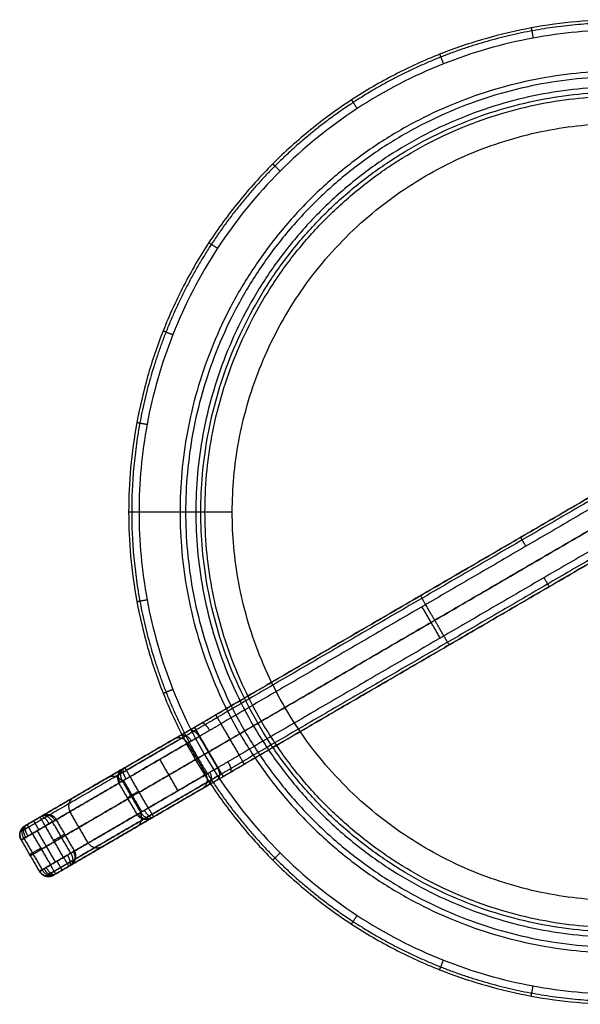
# Model space of a CAD drawing. Header units: millimetres. Extents: x -401 to 63, y -456 to -3.
# Tile 1 of 3: x -401 to -185, y -456 to -76. Entities that reach past the tile are written whole.
import ezdxf

# ---------------------------------------------------------------- set-up
doc = ezdxf.new("R2010")
doc.units = ezdxf.units.MM
doc.header["$MEASUREMENT"] = 0
doc.layers.add('Default', color=7, linetype='Continuous', true_color=0x000000)

msp = doc.modelspace()

# ---------------------------------------------------------------- linework, layer by layer
at = {"layer": 'Default'}
for p, q in [((-354.9, -266.46, 567.02), (-331.03, -266.46, 567.02)), ((-354.9, -266.46, 537.02), (-331.03, -266.46, 537.02)), ((-336.9, -266.46, 568.98), (-329.43, -266.46, 568.98)), ((-336.9, -266.46, 567.02), (-329.43, -266.46, 567.02))]:
    msp.add_line(p, q, dxfattribs=at)
for points, weights, degree, knots in [([(21.1, -266.46, 563.02), (21.1, -456.46, 563.02), (-168.9, -456.46, 563.02), (-358.9, -456.46, 563.02), (-358.9, -266.46, 563.02), (-358.9, -76.46, 563.02), (-168.9, -76.46, 563.02), (21.1, -76.46, 563.02), (21.1, -266.46, 563.02)], [1, 0.707106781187, 1, 0.707106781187, 1, 0.707106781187, 1, 0.707106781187, 1], 2, [0, 0, 0, 292.167655, 292.167655, 584.335311, 584.335311, 876.502966, 876.502966, 1168.670622, 1168.670622, 1168.670622]), ([(21.1, -266.46, 541.02), (21.1, -456.46, 541.02), (-168.9, -456.46, 541.02), (-358.9, -456.46, 541.02), (-358.9, -266.46, 541.02), (-358.9, -76.46, 541.02), (-168.9, -76.46, 541.02), (21.1, -76.46, 541.02), (21.1, -266.46, 541.02)], [1, 0.707106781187, 1, 0.707106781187, 1, 0.707106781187, 1, 0.707106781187, 1], 2, [0, 0, 0, 292.167655, 292.167655, 584.335311, 584.335311, 876.502966, 876.502966, 1168.670622, 1168.670622, 1168.670622]), ([(21.1, -266.46, 552.02), (21.1, -456.46, 552.02), (-168.9, -456.46, 552.02), (-358.9, -456.46, 552.02), (-358.9, -266.46, 552.02), (-358.9, -76.46, 552.02), (-168.9, -76.46, 552.02), (21.1, -76.46, 552.02), (21.1, -266.46, 552.02)], [1, 0.707106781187, 1, 0.707106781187, 1, 0.707106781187, 1, 0.707106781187, 1], 2, [0, 0, 0, 298.451302, 298.451302, 596.902604, 596.902604, 895.353906, 895.353906, 1193.805208, 1193.805208, 1193.805208]), ([(19.93, -266.46, 565.85), (19.93, -277.98, 565.85), (17.76, -301.71, 565.85), (7.64, -336.9, 565.85), (-9.89, -370.74, 565.85), (-34.42, -400.94, 565.85), (-64.62, -425.46, 565.85), (-98.46, -443, 565.85), (-133.65, -453.11, 565.85), (-168.9, -456.35, 565.85), (-204.14, -453.11, 565.85), (-239.33, -443, 565.85), (-273.17, -425.46, 565.85), (-303.37, -400.94, 565.85), (-327.9, -370.74, 565.85), (-345.43, -336.9, 565.85), (-355.55, -301.71, 565.85), (-358.78, -266.46, 565.85), (-355.55, -231.22, 565.85), (-345.43, -196.03, 565.85), (-327.9, -162.19, 565.85), (-303.37, -131.99, 565.85), (-273.17, -107.46, 565.85), (-239.33, -89.93, 565.85), (-204.14, -79.81, 565.85), (-168.9, -76.58, 565.85), (-133.65, -79.81, 565.85), (-98.46, -89.93, 565.85), (-64.62, -107.46, 565.85), (-34.42, -131.99, 565.85), (-9.89, -162.19, 565.85), (7.64, -196.03, 565.85), (17.76, -231.22, 565.85), (19.93, -254.94, 565.85), (19.93, -266.46, 565.85)], [0.853553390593, 0.853553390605, 0.85355339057, 0.853553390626, 0.853553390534, 0.853553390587, 0.853553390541, 0.853553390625, 0.853553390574, 0.853553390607, 0.853553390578, 0.853553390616, 0.853553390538, 0.853553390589, 0.853553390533, 0.853553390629, 0.853553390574, 0.853553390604, 0.853553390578, 0.85355339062, 0.85355339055, 0.853553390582, 0.853553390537, 0.853553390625, 0.853553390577, 0.853553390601, 0.853553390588, 0.853553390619, 0.853553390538, 0.8535533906, 0.853553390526, 0.853553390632, 0.853553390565, 0.853553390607, 0.853553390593], 3, [0, 0, 0, 0, 34.034692, 70.114276, 107.698848, 146.083828, 184.468808, 222.053379, 258.132963, 292.167655, 326.202348, 362.281932, 399.866503, 438.251483, 476.636463, 514.221035, 550.300619, 584.335311, 618.370003, 654.449587, 692.034158, 730.419139, 768.804119, 806.38869, 842.468274, 876.502966, 910.537658, 946.617243, 984.201814, 1022.586794, 1060.971774, 1098.556345, 1134.63593, 1168.670622, 1168.670622, 1168.670622, 1168.670622]), ([(19.93, -266.46, 538.19), (19.93, -277.98, 538.19), (17.76, -301.71, 538.19), (7.64, -336.9, 538.19), (-9.89, -370.74, 538.19), (-34.42, -400.94, 538.19), (-64.62, -425.46, 538.19), (-98.46, -443, 538.19), (-133.65, -453.11, 538.19), (-168.9, -456.35, 538.19), (-204.14, -453.11, 538.19), (-239.33, -443, 538.19), (-273.17, -425.46, 538.19), (-303.37, -400.94, 538.19), (-327.9, -370.74, 538.19), (-345.43, -336.9, 538.19), (-355.55, -301.71, 538.19), (-358.78, -266.46, 538.19), (-355.55, -231.22, 538.19), (-345.43, -196.03, 538.19), (-327.9, -162.19, 538.19), (-303.37, -131.99, 538.19), (-273.17, -107.46, 538.19), (-239.33, -89.93, 538.19), (-204.14, -79.81, 538.19), (-168.9, -76.58, 538.19), (-133.65, -79.81, 538.19), (-98.46, -89.93, 538.19), (-64.62, -107.46, 538.19), (-34.42, -131.99, 538.19), (-9.89, -162.19, 538.19), (7.64, -196.03, 538.19), (17.76, -231.22, 538.19), (19.93, -254.94, 538.19), (19.93, -266.46, 538.19)], [0.853553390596, 0.853553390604, 0.85355339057, 0.853553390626, 0.853553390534, 0.853553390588, 0.853553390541, 0.853553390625, 0.853553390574, 0.853553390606, 0.853553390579, 0.853553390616, 0.853553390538, 0.853553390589, 0.853553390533, 0.853553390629, 0.853553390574, 0.853553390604, 0.853553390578, 0.853553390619, 0.85355339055, 0.853553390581, 0.853553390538, 0.853553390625, 0.853553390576, 0.853553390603, 0.853553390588, 0.853553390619, 0.853553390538, 0.8535533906, 0.853553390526, 0.853553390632, 0.853553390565, 0.853553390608, 0.853553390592], 3, [0, 0, 0, 0, 34.034692, 70.114276, 107.698848, 146.083828, 184.468808, 222.053379, 258.132963, 292.167655, 326.202348, 362.281932, 399.866503, 438.251483, 476.636463, 514.221035, 550.300619, 584.335311, 618.370003, 654.449587, 692.034158, 730.419139, 768.804119, 806.38869, 842.468274, 876.502966, 910.537658, 946.617243, 984.201814, 1022.586794, 1060.971774, 1098.556345, 1134.63593, 1168.670622, 1168.670622, 1168.670622, 1168.670622]), ([(1.26, -266.46, 537), (1.26, -436.62, 537), (-168.9, -436.62, 537), (-339.05, -436.62, 537), (-339.05, -266.46, 537), (-339.05, -96.3, 537), (-168.9, -96.3, 537), (1.26, -96.3, 537), (1.26, -266.46, 537)], [1, 0.707106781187, 1, 0.707106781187, 1, 0.707106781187, 1, 0.707106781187, 1], 2, [0, 0, 0, 457.672527, 457.672527, 915.345054, 915.345054, 1373.01758, 1373.01758, 1830.690107, 1830.690107, 1830.690107]), ([(1.26, -266.46, 522), (1.26, -436.62, 522), (-168.9, -436.62, 522), (-339.05, -436.62, 522), (-339.05, -266.46, 522), (-339.05, -96.3, 522), (-168.9, -96.3, 522), (1.26, -96.3, 522), (1.26, -266.46, 522)], [1, 0.707106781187, 1, 0.707106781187, 1, 0.707106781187, 1, 0.707106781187, 1], 2, [0, 0, 0, 457.672527, 457.672527, 915.345054, 915.345054, 1373.01758, 1373.01758, 1830.690107, 1830.690107, 1830.690107]), ([(1.26, -266.46, 529.5), (1.26, -436.62, 529.5), (-168.9, -436.62, 529.5), (-339.05, -436.62, 529.5), (-339.05, -266.46, 529.5), (-339.05, -96.3, 529.5), (-168.9, -96.3, 529.5), (1.26, -96.3, 529.5), (1.26, -266.46, 529.5)], [1, 0.707106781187, 1, 0.707106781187, 1, 0.707106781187, 1, 0.707106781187, 1], 2, [0, 0, 0, 457.672527, 457.672527, 915.345054, 915.345054, 1373.01758, 1373.01758, 1830.690107, 1830.690107, 1830.690107]), ([(-0.9, -266.46, 568.98), (-0.9, -434.46, 568.98), (-168.9, -434.46, 568.98), (-336.9, -434.46, 568.98), (-336.9, -266.46, 568.98), (-336.9, -98.46, 568.98), (-168.9, -98.46, 568.98), (-0.9, -98.46, 568.98), (-0.9, -266.46, 568.98)], [1, 0.707106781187, 1, 0.707106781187, 1, 0.707106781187, 1, 0.707106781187, 1], 2, [0, 0, 0, 263.893783, 263.893783, 527.787566, 527.787566, 791.681349, 791.681349, 1055.575132, 1055.575132, 1055.575132]), ([(-0.9, -266.46, 567.02), (-0.9, -434.46, 567.02), (-168.9, -434.46, 567.02), (-336.9, -434.46, 567.02), (-336.9, -266.46, 567.02), (-336.9, -98.46, 567.02), (-168.9, -98.46, 567.02), (-0.9, -98.46, 567.02), (-0.9, -266.46, 567.02)], [1, 0.707106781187, 1, 0.707106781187, 1, 0.707106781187, 1, 0.707106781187, 1], 2, [0, 0, 0, 263.893783, 263.893783, 527.787566, 527.787566, 791.681349, 791.681349, 1055.575132, 1055.575132, 1055.575132]), ([(-0.9, -266.46, 568), (-0.9, -434.46, 568), (-168.9, -434.46, 568), (-336.9, -434.46, 568), (-336.9, -266.46, 568), (-336.9, -98.46, 568), (-168.9, -98.46, 568), (-0.9, -98.46, 568), (-0.9, -266.46, 568)], [1, 0.707106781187, 1, 0.707106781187, 1, 0.707106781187, 1, 0.707106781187, 1], 2, [0, 0, 0, 263.893783, 263.893783, 527.787566, 527.787566, 791.681349, 791.681349, 1055.575132, 1055.575132, 1055.575132]), ([(-4.82, -266.46, 567.56), (-4.82, -430.54, 567.56), (-168.9, -430.54, 567.56), (-332.97, -430.54, 567.56), (-332.97, -266.46, 567.56), (-332.97, -102.39, 567.56), (-168.9, -102.39, 567.56), (-4.82, -102.39, 567.56), (-4.82, -266.46, 567.56)], [1, 0.707106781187, 1, 0.707106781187, 1, 0.707106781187, 1, 0.707106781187, 1], 2, [0, 0, 0, 263.893783, 263.893783, 527.787566, 527.787566, 791.681349, 791.681349, 1055.575132, 1055.575132, 1055.575132]), ([(-4.82, -266.46, 565.65), (-4.82, -430.54, 565.65), (-168.9, -430.54, 565.65), (-332.97, -430.54, 565.65), (-332.97, -266.46, 565.65), (-332.97, -102.39, 565.65), (-168.9, -102.39, 565.65), (-4.82, -102.39, 565.65), (-4.82, -266.46, 565.65)], [1, 0.707106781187, 1, 0.707106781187, 1, 0.707106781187, 1, 0.707106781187, 1], 2, [0, 0, 0, 263.893783, 263.893783, 527.787566, 527.787566, 791.681349, 791.681349, 1055.575132, 1055.575132, 1055.575132]), ([(-168.9, -104.33, 567.02), (-331.03, -104.33, 567.02), (-331.03, -266.46, 567.02), (-331.03, -428.59, 567.02), (-168.9, -428.59, 567.02), (-6.77, -428.59, 567.02), (-6.77, -266.46, 567.02), (-6.77, -104.33, 567.02), (-168.9, -104.33, 567.02)], [1, 0.707106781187, 1, 0.707106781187, 1, 0.707106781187, 1, 0.707106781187, 1], 2, [0, 0, 0, 254.671125, 254.671125, 509.34225, 509.34225, 764.013375, 764.013375, 1018.6845, 1018.6845, 1018.6845]), ([(-168.9, -104.33, 537.02), (-331.03, -104.33, 537.02), (-331.03, -266.46, 537.02), (-331.03, -428.59, 537.02), (-168.9, -428.59, 537.02), (-6.77, -428.59, 537.02), (-6.77, -266.46, 537.02), (-6.77, -104.33, 537.02), (-168.9, -104.33, 537.02)], [1, 0.707106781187, 1, 0.707106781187, 1, 0.707106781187, 1, 0.707106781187, 1], 2, [0, 0, 0, 254.671125, 254.671125, 509.34225, 509.34225, 764.013375, 764.013375, 1018.6845, 1018.6845, 1018.6845]), ([(-8.37, -266.46, 568.98), (-8.37, -105.93, 568.98), (-168.9, -105.93, 568.98), (-329.43, -105.93, 568.98), (-329.43, -266.46, 568.98), (-329.43, -426.99, 568.98), (-168.9, -426.99, 568.98), (-8.37, -426.99, 568.98), (-8.37, -266.46, 568.98)], [1, 0.707106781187, 1, 0.707106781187, 1, 0.707106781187, 1, 0.707106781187, 1], 2, [0, 0, 0, 245.540879, 245.540879, 491.081758, 491.081758, 736.622637, 736.622637, 982.163516, 982.163516, 982.163516]), ([(-8.37, -266.46, 567.02), (-8.37, -105.93, 567.02), (-168.9, -105.93, 567.02), (-329.43, -105.93, 567.02), (-329.43, -266.46, 567.02), (-329.43, -426.99, 567.02), (-168.9, -426.99, 567.02), (-8.37, -426.99, 567.02), (-8.37, -266.46, 567.02)], [1, 0.707106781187, 1, 0.707106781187, 1, 0.707106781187, 1, 0.707106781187, 1], 2, [0, 0, 0, 245.540879, 245.540879, 491.081758, 491.081758, 736.622637, 736.622637, 982.163516, 982.163516, 982.163516]), ([(-18.9, -266.46, 537), (-18.9, -116.47, 537), (-168.9, -116.47, 537), (-318.89, -116.47, 537), (-318.89, -266.46, 537), (-318.89, -416.46, 537), (-168.9, -416.46, 537), (-18.9, -416.46, 537), (-18.9, -266.46, 537)], [0.999999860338, 0.707106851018, 1, 0.707106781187, 1, 0.707106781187, 1, 0.707106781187, 1], 2, [0, 0, 0, 235.611584, 235.611584, 471.223223, 471.223223, 706.834863, 706.834863, 942.446503, 942.446503, 942.446503]), ([(-18.9, -266.46, 522), (-18.9, -116.47, 522), (-168.9, -116.47, 522), (-318.89, -116.47, 522), (-318.89, -266.46, 522), (-318.89, -416.46, 522), (-168.9, -416.46, 522), (-18.9, -416.46, 522), (-18.9, -266.46, 522)], [1, 0.707106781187, 1, 0.707106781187, 1, 0.707106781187, 1, 0.707106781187, 1], 2, [0, 0, 0, 235.611626, 235.611626, 471.223252, 471.223252, 706.834877, 706.834877, 942.446503, 942.446503, 942.446503]), ([(-18.9, -266.46, 525.04), (-18.9, -116.47, 525.04), (-168.9, -116.47, 525.04), (-318.89, -116.47, 525.04), (-318.89, -266.46, 525.04), (-318.89, -416.46, 525.04), (-168.9, -416.46, 525.04), (-18.9, -416.46, 525.04), (-18.9, -266.46, 525.04)], [1, 0.707106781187, 1, 0.707106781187, 1, 0.707106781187, 1, 0.707106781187, 1], 2, [0, 0, 0, 235.611626, 235.611626, 471.223252, 471.223252, 706.834877, 706.834877, 942.446503, 942.446503, 942.446503]), ([(-338.51, -353.78, 484.69), (-338.25, -353.62, 486.5), (-337.16, -352.99, 490.14), (-333.96, -351.13, 494.65), (-329.58, -348.58, 497.56), (-326.31, -346.68, 498.22), (-324.72, -345.75, 498.22)], [0.853553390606, 0.853553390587, 0.853553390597, 0.853553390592, 0.853553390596, 0.853553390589, 0.853553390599], 3, [0, 0, 0, 0, 6.466212, 13.358141, 20.250071, 26.716282, 26.716282, 26.716282, 26.716282]), ([(-328.63, -370.77, 484.69), (-328.37, -370.62, 486.5), (-327.28, -369.98, 490.14), (-324.08, -368.12, 494.65), (-319.7, -365.57, 497.56), (-316.42, -363.67, 498.22), (-314.84, -362.74, 498.22)], [0.853553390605, 0.853553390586, 0.853553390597, 0.853553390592, 0.853553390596, 0.853553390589, 0.853553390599], 3, [0, 0, 0, 0, 6.466212, 13.358141, 20.250071, 26.716282, 26.716282, 26.716282, 26.716282]), ([(-397.55, -388.12, 128.22), (-397.99, -388.37, 128.22), (-398.67, -388.77, 128.38), (-399.48, -389.24, 128.9), (-400.19, -389.65, 129.63), (-400.78, -390, 130.82), (-400.89, -390.06, 131.9), (-400.84, -390.03, 132.43)], [0.853553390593, 0.853553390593, 0.8535533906, 0.853553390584, 0.853553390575, 0.853553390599, 0.853553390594, 0.853553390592], 3, [0, 0, 0, 0, 0.398931, 0.617481, 0.836031, 1.254046, 1.672062, 1.672062, 1.672062, 1.672062]), ([(-387.66, -405.11, 128.22), (-388.1, -405.36, 128.22), (-388.78, -405.76, 128.38), (-389.59, -406.23, 128.9), (-390.3, -406.65, 129.63), (-390.9, -406.99, 130.82), (-391, -407.05, 131.9), (-390.95, -407.02, 132.43)], [0.853553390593, 0.853553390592, 0.853553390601, 0.853553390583, 0.853553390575, 0.853553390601, 0.853553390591, 0.853553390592], 3, [0, 0, 0, 0, 0.398931, 0.617481, 0.836031, 1.254046, 1.672062, 1.672062, 1.672062, 1.672062])]:
    msp.add_rational_spline(points, weights, degree=degree, knots=knots, dxfattribs=at)
for points, weights, degree in [([(-203.47, -79.63, 563.02), (-203.47, -79.63, 567.02), (-202.74, -83.57, 567.02)], [1, 0.707106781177, 1], 2), ([(-203.47, -79.63, 541.02), (-203.47, -79.63, 537.02), (-202.74, -83.57, 537.02)], [1, 0.707106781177, 1], 2), ([(-238.83, -89.8, 563.02), (-238.83, -89.8, 567.02), (-237.36, -93.52, 567.02)], [1, 0.707106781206, 1], 2), ([(-238.83, -89.8, 541.02), (-238.83, -89.8, 537.02), (-237.36, -93.52, 537.02)], [1, 0.707106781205, 1], 2), ([(-272.87, -107.43, 563.02), (-272.87, -107.43, 567.02), (-270.68, -110.78, 567.02)], [1, 0.707106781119, 1], 2), ([(-272.87, -107.43, 541.02), (-272.87, -107.43, 537.02), (-270.68, -110.78, 537.02)], [1, 0.70710678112, 1], 2), ([(-303.25, -132.11, 563.02), (-303.25, -132.11, 567.02), (-300.42, -134.94, 567.02)], [1, 0.707106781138, 1], 2), ([(-303.25, -132.11, 541.02), (-303.25, -132.11, 537.02), (-300.42, -134.94, 537.02)], [1, 0.707106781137, 1], 2), ([(-327.93, -162.49, 563.02), (-327.93, -162.49, 567.02), (-324.58, -164.68, 567.02)], [1, 0.707106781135, 1], 2), ([(-327.93, -162.49, 541.02), (-327.93, -162.49, 537.02), (-324.58, -164.68, 537.02)], [1, 0.707106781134, 1], 2), ([(-345.56, -196.52, 563.02), (-345.56, -196.52, 567.02), (-341.84, -198, 567.02)], [1, 0.707106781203, 1], 2), ([(-345.56, -196.52, 541.02), (-345.56, -196.52, 537.02), (-341.84, -198, 537.02)], [1, 0.707106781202, 1], 2), ([(-355.72, -231.89, 563.02), (-355.72, -231.89, 567.02), (-351.79, -232.62, 567.02)], [1, 0.707106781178, 1], 2), ([(-355.72, -231.89, 541.02), (-355.72, -231.89, 537.02), (-351.79, -232.62, 537.02)], [1, 0.707106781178, 1], 2), ([(-358.9, -266.46, 563.02), (-358.9, -266.46, 567.02), (-354.9, -266.46, 567.02)], [1, 0.707106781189, 1], 2), ([(-358.9, -266.46, 541.02), (-358.9, -266.46, 537.02), (-354.9, -266.46, 537.02)], [1, 0.707106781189, 1], 2), ([(-207.57, -276.25, 501.04), (-207.57, -276.25, 497.04), (-205.56, -279.71, 497.04)], [1, 0.707106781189, 1], 2), ([(-196.51, -295.27, 501.04), (-196.51, -295.27, 497.04), (-198.52, -291.81, 497.04)], [1, 0.707106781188, 1], 2), ([(-355.72, -301.03, 563.02), (-355.72, -301.03, 567.02), (-351.79, -300.31, 567.02)], [1, 0.707106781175, 1], 2), ([(-355.72, -301.03, 541.02), (-355.72, -301.03, 537.02), (-351.79, -300.31, 537.02)], [1, 0.707106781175, 1], 2), ([(-345.56, -336.4, 563.02), (-345.56, -336.4, 567.02), (-341.84, -334.93, 567.02)], [1, 0.707106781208, 1], 2), ([(-345.56, -336.4, 541.02), (-345.56, -336.4, 537.02), (-341.84, -334.93, 537.02)], [1, 0.707106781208, 1], 2), ([(-325.31, -344.74, 501.04), (-325.31, -344.74, 497.04), (-323.3, -348.2, 497.04)], [1, 0.707106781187, 1], 2), ([(-336.09, -355.64, 484.5), (-334.29, -354.59, 497.04), (-323.3, -348.2, 497.04)], [1, 0.762858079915, 1], 2), ([(-333.49, -349.5, 563.02), (-333.49, -349.5, 567.02), (-331.47, -352.95, 567.02)], [1, 0.707106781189, 1], 2), ([(-327.63, -350.72, 496.18), (-329.64, -347.26, 496.18), (-330.79, -347.93, 499.95)], [1, 0.707106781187, 1], 2), ([(-334.65, -354.8, 489.3), (-336.66, -351.34, 489.3), (-339.68, -353.1, 491.24)], [1, 0.707106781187, 1], 2), ([(-331.68, -353.08, 493.49), (-333.69, -349.62, 493.49), (-335.93, -350.92, 496.54)], [1, 0.707106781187, 1], 2), ([(-336.09, -355.64, 484.5), (-338.1, -352.18, 484.5), (-341.51, -354.17, 485.16)], [1, 0.707106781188, 1], 2), ([(-319.78, -354.25, 497.04), (-330.77, -360.64, 497.04), (-332.57, -361.69, 484.5)], [1, 0.762858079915, 1], 2), ([(-329.05, -367.74, 484.5), (-327.25, -366.69, 497.04), (-316.26, -360.3, 497.04)], [1, 0.762858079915, 1], 2), ([(-314.25, -363.76, 501.04), (-314.25, -363.76, 497.04), (-316.26, -360.3, 497.04)], [1, 0.707106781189, 1], 2), ([(-320.59, -362.82, 496.18), (-318.58, -366.28, 496.18), (-319.73, -366.95, 499.95)], [1, 0.707106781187, 1], 2), ([(-366.88, -368.92, 308.52), (-363.47, -366.94, 307.86), (-361.46, -370.4, 307.86)], [1, 0.707106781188, 1], 2), ([(-361.21, -365.63, 562.12), (-364.65, -367.63, 562.53), (-362.64, -371.08, 562.53)], [1, 0.70710678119, 1], 2), ([(-363.06, -368.05, 562.41), (-363.01, -368.03, 562.87), (-362.78, -367.89, 563.79), (-362.03, -367.46, 564.93), (-360.98, -366.85, 565.67), (-360.17, -366.37, 565.85), (-359.76, -366.14, 565.85)], [0.853553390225, 0.853553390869, 0.853553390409, 0.853553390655, 0.853553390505, 0.853553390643, 0.853553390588], 3), ([(-362.2, -370.83, 564.28), (-364.21, -367.37, 564.28), (-361.12, -365.57, 562.47)], [1, 0.70710678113, 1], 2), ([(-362.64, -371.08, 562.53), (-362.25, -370.85, 567.02), (-358.34, -368.58, 567.02)], [1, 0.742004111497, 1], 2), ([(-361.24, -370.27, 565.73), (-363.25, -366.81, 565.73), (-360.93, -365.46, 562.76)], [1, 0.707106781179, 1], 2), ([(-359.89, -369.49, 566.69), (-361.9, -366.03, 566.69), (-360.66, -365.31, 562.95)], [1, 0.707106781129, 1], 2), ([(-358.34, -368.58, 567.02), (-360.35, -365.13, 567.02), (-360.35, -365.13, 563.02)], [1, 0.707106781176, 1], 2), ([(-330.45, -373.18, 485.16), (-327.04, -371.2, 484.5), (-329.05, -367.74, 484.5)], [1, 0.707106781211, 1], 2), ([(-327.61, -366.9, 489.3), (-325.6, -370.36, 489.3), (-328.62, -372.12, 491.24)], [1, 0.707106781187, 1], 2), ([(-327.93, -370.43, 563.02), (-327.93, -370.43, 567.02), (-324.58, -368.24, 567.02)], [1, 0.707106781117, 1], 2), ([(-327.93, -370.43, 541.02), (-327.93, -370.43, 537.02), (-324.58, -368.24, 537.02)], [1, 0.707106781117, 1], 2), ([(-324.64, -365.18, 493.49), (-322.63, -368.63, 493.49), (-324.87, -369.93, 496.54)], [1, 0.707106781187, 1], 2), ([(-324.43, -365.06, 567.02), (-322.42, -368.51, 567.02), (-322.42, -368.51, 563.02)], [1, 0.70710678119, 1], 2), ([(-359.37, -376.7, 562.53), (-358.98, -376.47, 567.02), (-355.07, -374.2, 567.02)], [1, 0.742004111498, 1], 2), ([(-380.1, -376.62, 347.13), (-383.54, -378.62, 347.54), (-381.53, -382.07, 347.54)], [1, 0.707106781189, 1], 2), ([(-388.3, -386.01, 128.23), (-390.31, -382.55, 128.23), (-392.54, -383.85, 131.28)], [1, 0.707106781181, 1], 2), ([(-389.25, -383.29, 131.42), (-389.31, -383.33, 130.97), (-389.58, -383.48, 130.12), (-390.33, -383.92, 129.06), (-391.35, -384.51, 128.38), (-392.13, -384.96, 128.22), (-392.51, -385.19, 128.22)], [0.853553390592, 0.853553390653, 0.853553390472, 0.85355339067, 0.853553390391, 0.85355339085, 0.853553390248], 3), ([(-387.33, -385.45, 129.58), (-389.34, -381.99, 129.58), (-392.35, -383.74, 131.55)], [1, 0.7071067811, 1], 2), ([(-392.25, -383.68, 131.88), (-388.84, -381.7, 131.23), (-386.83, -385.15, 131.23)], [1, 0.707106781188, 1], 2), ([(-355.82, -387.94, 308.52), (-352.41, -385.96, 307.86), (-354.42, -382.5, 307.86)], [1, 0.707106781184, 1], 2), ([(-355.6, -383.19, 562.53), (-355.21, -382.96, 567.02), (-351.3, -380.68, 567.02)], [1, 0.742004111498, 1], 2), ([(-350.15, -384.64, 562.12), (-353.59, -386.64, 562.53), (-355.6, -383.19, 562.53)], [1, 0.707106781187, 1], 2), ([(-355.16, -382.93, 564.28), (-353.15, -386.38, 564.28), (-350.06, -384.59, 562.47)], [1, 0.70710678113, 1], 2), ([(-354.2, -382.37, 565.73), (-352.19, -385.83, 565.73), (-349.87, -384.48, 562.76)], [1, 0.707106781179, 1], 2), ([(-353.17, -385.04, 562.41), (-353.13, -385.02, 562.87), (-352.9, -384.89, 563.79), (-352.15, -384.45, 564.93), (-351.09, -383.84, 565.67), (-350.28, -383.36, 565.85), (-349.88, -383.13, 565.85)], [0.853553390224, 0.853553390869, 0.853553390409, 0.853553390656, 0.853553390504, 0.853553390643, 0.853553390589], 3), ([(-352.85, -381.59, 566.69), (-350.84, -385.04, 566.69), (-349.6, -384.32, 562.95)], [1, 0.707106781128, 1], 2), ([(-351.3, -380.68, 567.02), (-349.29, -384.14, 567.02), (-349.29, -384.14, 563.02)], [1, 0.707106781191, 1], 2), ([(-400.23, -392.95, 130.49), (-402.24, -389.49, 130.49), (-398.96, -387.58, 131.73)], [1, 0.707106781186, 1], 2), ([(-399.33, -392.43, 128.69), (-401.34, -388.97, 128.69), (-398.78, -387.48, 131.37)], [1, 0.70710678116, 1], 2), ([(-398.63, -392.02, 127.97), (-400.64, -388.56, 127.97), (-398.64, -387.4, 131.23)], [1, 0.707106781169, 1], 2), ([(-397.8, -391.54, 127.44), (-399.81, -388.08, 127.44), (-398.47, -387.3, 131.12)], [1, 0.707106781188, 1], 2), ([(-398.14, -387.11, 131.04), (-398.14, -387.11, 127.04), (-396.12, -390.56, 127.04)], [1, 0.707106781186, 1], 2), ([(-395.62, -385.64, 131.04), (-395.62, -385.64, 127.04), (-393.61, -389.1, 127.04)], [1, 0.707106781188, 1], 2), ([(-391.09, -387.63, 127.04), (-393.1, -384.18, 127.04), (-393.1, -384.18, 131.04)], [1, 0.707106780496, 1], 2), ([(-389.6, -386.77, 127.35), (-391.61, -383.31, 127.35), (-392.8, -384, 131.11)], [1, 0.707106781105, 1], 2), ([(-390.95, -407.02, 132.43), (-372.06, -396.03, 347.42), (-353.17, -385.04, 562.41)], [0.853553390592, 0.853553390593, 0.853553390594], 2), ([(-400.42, -393.06, 132.55), (-402.44, -389.61, 132.55), (-399, -387.61, 132.15)], [1, 0.707106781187, 1], 2), ([(-383.56, -390.77, 131.23), (-384.16, -391.12, 127.04), (-387.82, -393.25, 127.04)], [1, 0.762858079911, 1], 2), ([(-369.04, -395.63, 347.13), (-372.48, -397.63, 347.54), (-374.49, -394.18, 347.54)], [1, 0.707106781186, 1], 2), ([(-397.16, -398.68, 132.55), (-397.64, -398.96, 127.04), (-392.86, -396.18, 127.04)], [1, 0.670395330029, 1], 2), ([(-382.56, -398.87, 127.35), (-380.55, -402.33, 127.35), (-381.74, -403.02, 131.11)], [1, 0.707106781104, 1], 2), ([(-381.26, -398.11, 128.23), (-379.25, -401.57, 128.23), (-381.48, -402.87, 131.28)], [1, 0.707106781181, 1], 2), ([(-380.29, -397.55, 129.58), (-378.28, -401.01, 129.58), (-381.29, -402.76, 131.55)], [1, 0.707106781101, 1], 2), ([(-381.19, -402.7, 131.88), (-377.78, -400.71, 131.23), (-379.79, -397.26, 131.23)], [1, 0.707106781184, 1], 2), ([(-303.25, -400.81, 563.02), (-303.25, -400.81, 567.02), (-300.42, -397.98, 567.02)], [1, 0.707106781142, 1], 2), ([(-303.25, -400.81, 541.02), (-303.25, -400.81, 537.02), (-300.42, -397.98, 537.02)], [1, 0.707106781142, 1], 2), ([(-387.07, -406.12, 131.04), (-387.07, -406.12, 127.04), (-389.08, -402.66, 127.04)], [1, 0.707106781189, 1], 2), ([(-384.56, -404.66, 131.04), (-384.56, -404.66, 127.04), (-386.57, -401.2, 127.04)], [1, 0.707106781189, 1], 2), ([(-384.05, -399.74, 127.04), (-382.04, -403.19, 127.04), (-382.04, -403.19, 131.04)], [1, 0.707106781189, 1], 2), ([(-379.36, -400.28, 131.42), (-379.43, -400.32, 130.97), (-379.69, -400.47, 130.12), (-380.44, -400.91, 129.06), (-381.47, -401.5, 128.38), (-382.24, -401.96, 128.22), (-382.63, -402.18, 128.22)], [0.85355339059, 0.853553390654, 0.853553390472, 0.85355339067, 0.853553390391, 0.85355339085, 0.853553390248], 3), ([(-393.38, -405.17, 132.55), (-391.37, -408.62, 132.55), (-387.93, -406.62, 132.15)], [1, 0.707106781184, 1], 2), ([(-393.19, -405.05, 130.49), (-391.18, -408.51, 130.49), (-387.89, -406.6, 131.73)], [1, 0.707106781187, 1], 2), ([(-392.29, -404.53, 128.69), (-390.28, -407.99, 128.69), (-387.71, -406.49, 131.37)], [1, 0.707106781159, 1], 2), ([(-391.59, -404.12, 127.97), (-389.58, -407.58, 127.97), (-387.57, -406.41, 131.23)], [1, 0.707106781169, 1], 2), ([(-390.76, -403.64, 127.44), (-388.75, -407.1, 127.44), (-387.41, -406.32, 131.12)], [1, 0.707106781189, 1], 2), ([(-272.87, -425.49, 563.02), (-272.87, -425.49, 567.02), (-270.68, -422.14, 567.02)], [1, 0.70710678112, 1], 2), ([(-272.87, -425.49, 541.02), (-272.87, -425.49, 537.02), (-270.68, -422.14, 537.02)], [1, 0.70710678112, 1], 2), ([(-238.83, -443.12, 563.02), (-238.83, -443.12, 567.02), (-237.36, -439.4, 567.02)], [1, 0.707106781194, 1], 2), ([(-238.83, -443.12, 541.02), (-238.83, -443.12, 537.02), (-237.36, -439.4, 537.02)], [1, 0.707106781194, 1], 2), ([(-203.47, -453.29, 563.02), (-203.47, -453.29, 567.02), (-202.74, -449.36, 567.02)], [1, 0.707106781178, 1], 2), ([(-203.47, -453.29, 541.02), (-203.47, -453.29, 537.02), (-202.74, -449.36, 537.02)], [1, 0.707106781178, 1], 2)]:
    msp.add_rational_spline(points, weights, degree=degree, dxfattribs=at)
for points, knots in [([(17.1, -266.46, 567.02), (17.1, -277.81, 567.02), (14.96, -301.18, 567.02), (4.99, -335.84, 567.02), (-12.28, -369.18, 567.02), (-36.44, -398.92, 567.02), (-66.18, -423.08, 567.02), (-99.52, -440.35, 567.02), (-134.18, -450.32, 567.02), (-168.9, -453.5, 567.02), (-203.61, -450.32, 567.02), (-238.28, -440.35, 567.02), (-271.61, -423.08, 567.02), (-301.36, -398.92, 567.02), (-325.52, -369.18, 567.02), (-342.79, -335.84, 567.02), (-352.75, -301.18, 567.02), (-355.94, -266.46, 567.02), (-352.75, -231.75, 567.02), (-342.79, -197.08, 567.02), (-325.52, -163.75, 567.02), (-301.36, -134, 567.02), (-271.61, -109.84, 567.02), (-238.28, -92.57, 567.02), (-203.61, -82.61, 567.02), (-168.9, -79.42, 567.02), (-134.18, -82.61, 567.02), (-99.52, -92.57, 567.02), (-66.18, -109.84, 567.02), (-36.44, -134, 567.02), (-12.28, -163.75, 567.02), (4.99, -197.08, 567.02), (14.96, -231.75, 567.02), (17.1, -255.12, 567.02), (17.1, -266.46, 567.02)], [0, 0, 0, 0, 34.034692, 70.114276, 107.698848, 146.083828, 184.468808, 222.053379, 258.132963, 292.167655, 326.202348, 362.281932, 399.866503, 438.251483, 476.636463, 514.221035, 550.300619, 584.335311, 618.370003, 654.449587, 692.034158, 730.419139, 768.804119, 806.38869, 842.468274, 876.502966, 910.537658, 946.617243, 984.201814, 1022.586794, 1060.971774, 1098.556345, 1134.63593, 1168.670622, 1168.670622, 1168.670622, 1168.670622]), ([(17.1, -266.46, 537.02), (17.1, -277.81, 537.02), (14.96, -301.18, 537.02), (4.99, -335.84, 537.02), (-12.28, -369.18, 537.02), (-36.44, -398.92, 537.02), (-66.18, -423.08, 537.02), (-99.52, -440.35, 537.02), (-134.18, -450.32, 537.02), (-168.9, -453.5, 537.02), (-203.61, -450.32, 537.02), (-238.28, -440.35, 537.02), (-271.61, -423.08, 537.02), (-301.36, -398.92, 537.02), (-325.52, -369.18, 537.02), (-342.79, -335.84, 537.02), (-352.75, -301.18, 537.02), (-355.94, -266.46, 537.02), (-352.75, -231.75, 537.02), (-342.79, -197.08, 537.02), (-325.52, -163.75, 537.02), (-301.36, -134, 537.02), (-271.61, -109.84, 537.02), (-238.28, -92.57, 537.02), (-203.61, -82.61, 537.02), (-168.9, -79.42, 537.02), (-134.18, -82.61, 537.02), (-99.52, -92.57, 537.02), (-66.18, -109.84, 537.02), (-36.44, -134, 537.02), (-12.28, -163.75, 537.02), (4.99, -197.08, 537.02), (14.96, -231.75, 537.02), (17.1, -255.12, 537.02), (17.1, -266.46, 537.02)], [0, 0, 0, 0, 34.034692, 70.114276, 107.698848, 146.083828, 184.468808, 222.053379, 258.132963, 292.167655, 326.202348, 362.281932, 399.866503, 438.251483, 476.636463, 514.221035, 550.300619, 584.335311, 618.370003, 654.449587, 692.034158, 730.419139, 768.804119, 806.38869, 842.468274, 876.502966, 910.537658, 946.617243, 984.201814, 1022.586794, 1060.971774, 1098.556345, 1134.63593, 1168.670622, 1168.670622, 1168.670622, 1168.670622]), ([(-341.51, -354.17, 485.16), (-341.21, -353.99, 487.28), (-339.92, -353.24, 491.55), (-336.17, -351.06, 496.86), (-331.02, -348.06, 500.28), (-327.17, -345.82, 501.04), (-325.31, -344.74, 501.04)], [0, 0, 0, 0, 6.466212, 13.358141, 20.250071, 26.716282, 26.716282, 26.716282, 26.716282]), ([(-330.45, -373.18, 485.16), (-330.15, -373, 487.28), (-328.86, -372.26, 491.55), (-325.1, -370.07, 496.86), (-319.96, -367.08, 500.28), (-316.11, -364.84, 501.04), (-314.25, -363.76, 501.04)], [0, 0, 0, 0, 6.466212, 13.358141, 20.250071, 26.716282, 26.716282, 26.716282, 26.716282]), ([(-398.14, -387.11, 131.04), (-398.25, -387.17, 131.04), (-398.43, -387.28, 131.09), (-398.64, -387.4, 131.22), (-398.83, -387.51, 131.41), (-398.98, -387.6, 131.72), (-399.01, -387.61, 132.01), (-399, -387.61, 132.15)], [0, 0, 0, 0, 0.398931, 0.617481, 0.836031, 1.254046, 1.672062, 1.672062, 1.672062, 1.672062]), ([(-396.12, -390.56, 127.04), (-396.7, -390.9, 127.04), (-397.59, -391.41, 127.25), (-398.65, -392.03, 127.94), (-399.57, -392.57, 128.89), (-400.35, -393.02, 130.44), (-400.49, -393.1, 131.86), (-400.42, -393.06, 132.55)], [0, 0, 0, 0, 0.398931, 0.617481, 0.836031, 1.254046, 1.672062, 1.672062, 1.672062, 1.672062]), ([(-389.08, -402.66, 127.04), (-389.66, -403, 127.04), (-390.55, -403.52, 127.25), (-391.61, -404.13, 127.94), (-392.53, -404.67, 128.89), (-393.31, -405.12, 130.44), (-393.45, -405.2, 131.86), (-393.38, -405.17, 132.55)], [0, 0, 0, 0, 0.398931, 0.617481, 0.836031, 1.254046, 1.672062, 1.672062, 1.672062, 1.672062]), ([(-387.07, -406.12, 131.04), (-387.19, -406.19, 131.04), (-387.37, -406.29, 131.09), (-387.58, -406.41, 131.22), (-387.76, -406.52, 131.41), (-387.92, -406.61, 131.72), (-387.95, -406.63, 132.01), (-387.93, -406.62, 132.15)], [0, 0, 0, 0, 0.398931, 0.617481, 0.836031, 1.254046, 1.672062, 1.672062, 1.672062, 1.672062])]:
    msp.add_open_spline(points, degree=3, knots=knots, dxfattribs=at)
for points, degree in [([(-333.49, -349.5, 537.02), (-256.65, -304.8, 537.02), (-179.81, -260.1, 537.02)], 2), ([(-179.81, -260.1, 501.04), (-252.56, -302.42, 501.04), (-325.31, -344.74, 501.04)], 2), ([(-178.65, -260.78, 498.22), (-251.69, -303.27, 498.22), (-324.72, -345.75, 498.22)], 2), ([(-175.84, -262.41, 497.04), (-249.57, -305.31, 497.04), (-323.3, -348.2, 497.04)], 2), ([(-358.9, -266.46, 563.02), (-358.9, -266.46, 552.02), (-358.9, -266.46, 541.02)], 2), ([(-339.05, -266.46, 537), (-339.05, -266.46, 529.5), (-339.05, -266.46, 522)], 2), ([(-339.05, -266.46, 537), (-328.97, -266.46, 537), (-318.89, -266.46, 537)], 2), ([(-339.05, -266.46, 522), (-328.97, -266.46, 522), (-318.89, -266.46, 522)], 2), ([(-336.9, -266.46, 568.98), (-336.9, -266.46, 568), (-336.9, -266.46, 567.02)], 2), ([(-331.03, -266.46, 537.02), (-331.03, -266.46, 552.02), (-331.03, -266.46, 567.02)], 2), ([(-329.43, -266.46, 567.02), (-329.43, -266.46, 568), (-329.43, -266.46, 568.98)], 2), ([(-327.95, -359, 537.02), (-248.41, -312.73, 537.02), (-168.88, -266.46, 537.02)], 2), ([(-168.88, -266.46, 497.04), (-244.33, -310.36, 497.04), (-319.78, -354.25, 497.04)], 2), ([(-318.89, -266.46, 522), (-318.89, -266.46, 529.5), (-318.89, -266.46, 537)], 2), ([(-168.88, -274.56, 497.04), (-242.57, -317.43, 497.04), (-316.26, -360.3, 497.04)], 2), ([(-322.42, -368.51, 537.02), (-245.65, -323.85, 537.02), (-168.88, -279.19, 537.02)], 2), ([(-168.88, -277.83, 498.22), (-241.86, -320.29, 498.22), (-314.84, -362.74, 498.22)], 2), ([(-168.88, -279.19, 501.04), (-241.56, -321.47, 501.04), (-314.25, -363.76, 501.04)], 2), ([(-235.17, -317.76, 537.02), (-240.71, -308.25, 537.02), (-246.24, -298.74, 537.02)], 2), ([(-238.59, -315.12, 497.04), (-242.11, -309.07, 497.04), (-245.63, -303.02, 497.04)], 2), ([(-281.24, -319.1, 501.04), (-281.24, -319.1, 519.03), (-281.24, -319.1, 537.02)], 2), ([(-270.18, -338.12, 501.04), (-270.18, -338.12, 519.03), (-270.18, -338.12, 537.02)], 2), ([(-360.35, -365.13, 563.02), (-346.92, -357.31, 563.02), (-333.49, -349.5, 563.02)], 2), ([(-322.42, -368.51, 537.02), (-327.95, -359, 537.02), (-333.49, -349.5, 537.02)], 2), ([(-333.49, -349.5, 563.02), (-333.49, -349.5, 550.02), (-333.49, -349.5, 537.02)], 2), ([(-322.42, -368.51, 552.04), (-327.95, -359, 552.04), (-333.49, -349.5, 552.04)], 2), ([(-323.3, -348.2, 497.04), (-319.78, -354.25, 497.04), (-316.26, -360.3, 497.04)], 2), ([(-359.76, -366.14, 565.85), (-346.33, -358.32, 565.85), (-332.9, -350.51, 565.85)], 2), ([(-358.34, -368.58, 567.02), (-344.91, -360.77, 567.02), (-331.47, -352.95, 567.02)], 2), ([(-331.68, -353.08, 493.49), (-328.16, -359.13, 493.49), (-324.64, -365.18, 493.49)], 2), ([(-324.43, -365.06, 567.02), (-327.95, -359, 567.02), (-331.47, -352.95, 567.02)], 2), ([(-341.51, -354.17, 485.16), (-366.88, -368.92, 308.52), (-392.25, -383.68, 131.88)], 2), ([(-338.51, -353.78, 484.69), (-363.88, -368.53, 308.06), (-389.25, -383.29, 131.42)], 2), ([(-336.09, -355.64, 484.5), (-361.46, -370.4, 307.86), (-386.83, -385.15, 131.23)], 2), ([(-336.09, -355.64, 484.5), (-332.57, -361.69, 484.5), (-329.05, -367.74, 484.5)], 2), ([(-354.82, -374.63, 567.02), (-341.39, -366.82, 567.02), (-327.95, -359, 567.02)], 2), ([(-327.95, -359, 567.02), (-327.95, -359, 552.02), (-327.95, -359, 537.02)], 2), ([(-332.57, -361.69, 484.5), (-357.94, -376.45, 307.86), (-383.31, -391.2, 131.23)], 2), ([(-339.82, -374.01, 567.02), (-343.34, -367.95, 567.02), (-346.86, -361.9, 567.02)], 2), ([(-399, -387.61, 132.15), (-380.1, -376.62, 347.13), (-361.21, -365.63, 562.12)], 2), ([(-329.05, -367.74, 484.5), (-354.42, -382.5, 307.86), (-379.79, -397.26, 131.23)], 2), ([(-360.45, -365.18, 353.28), (-370.01, -370.74, 353.28), (-379.56, -376.3, 353.28)], 2), ([(-361.21, -365.63, 562.12), (-361.2, -365.62, 562.24), (-361.14, -365.58, 562.48), (-360.94, -365.47, 562.78), (-360.67, -365.31, 562.98), (-360.46, -365.19, 563.02), (-360.35, -365.13, 563.02)], 3), ([(-351.3, -380.68, 567.02), (-354.82, -374.63, 567.02), (-358.34, -368.58, 567.02)], 2), ([(-351.3, -380.68, 567.02), (-337.87, -372.87, 567.02), (-324.43, -365.06, 567.02)], 2), ([(-349.88, -383.13, 565.85), (-336.45, -375.31, 565.85), (-323.01, -367.5, 565.85)], 2), ([(-349.29, -384.14, 563.02), (-335.86, -376.33, 563.02), (-322.42, -368.51, 563.02)], 2), ([(-322.42, -368.51, 563.02), (-322.42, -368.51, 550.02), (-322.42, -368.51, 537.02)], 2), ([(-400.42, -393.06, 132.55), (-381.53, -382.07, 347.54), (-362.64, -371.08, 562.53)], 2), ([(-328.63, -370.77, 484.69), (-354, -385.52, 308.06), (-379.36, -400.28, 131.42)], 2), ([(-355.6, -383.19, 562.53), (-359.12, -377.13, 562.53), (-362.64, -371.08, 562.53)], 2), ([(-354.2, -382.37, 565.73), (-357.72, -376.32, 565.73), (-361.24, -370.27, 565.73)], 2), ([(-353.82, -382.15, 312.04), (-357.34, -376.1, 312.04), (-360.86, -370.05, 312.04)], 2), ([(-330.45, -373.18, 485.16), (-355.82, -387.94, 308.52), (-381.19, -402.7, 131.88)], 2), ([(-396.9, -399.11, 132.55), (-378.01, -388.12, 347.54), (-359.12, -377.13, 562.53)], 2), ([(-393.38, -405.17, 132.55), (-374.49, -394.18, 347.54), (-355.6, -383.19, 562.53)], 2), ([(-392.25, -383.68, 131.88), (-392.27, -383.69, 131.77), (-392.33, -383.73, 131.54), (-392.53, -383.85, 131.27), (-392.8, -384, 131.09), (-393, -384.12, 131.04), (-393.1, -384.18, 131.04)], 3), ([(-374.54, -394.2, 347.03), (-378.06, -388.15, 347.03), (-381.58, -382.1, 347.03)], 2), ([(-393.1, -384.18, 131.04), (-395.62, -385.64, 131.04), (-398.14, -387.11, 131.04)], 2), ([(-392.51, -385.19, 128.22), (-395.03, -386.65, 128.22), (-397.55, -388.12, 128.22)], 2), ([(-386.83, -385.15, 131.23), (-386.91, -385.2, 130.65), (-387.25, -385.4, 129.53), (-388.24, -385.98, 128.15), (-389.57, -386.75, 127.25), (-390.58, -387.34, 127.04), (-391.09, -387.63, 127.04)], 3), ([(-381.26, -398.11, 128.23), (-384.78, -392.06, 128.23), (-388.3, -386.01, 128.23)], 2), ([(-387.93, -406.62, 132.15), (-369.04, -395.63, 347.13), (-350.15, -384.64, 562.12)], 2), ([(-379.79, -397.26, 131.23), (-383.31, -391.2, 131.23), (-386.83, -385.15, 131.23)], 2), ([(-349.39, -384.2, 353.28), (-358.95, -389.76, 353.28), (-368.5, -395.32, 353.28)], 2), ([(-350.15, -384.64, 562.12), (-350.14, -384.64, 562.24), (-350.08, -384.6, 562.48), (-349.88, -384.49, 562.78), (-349.61, -384.33, 562.98), (-349.4, -384.2, 563.02), (-349.29, -384.14, 563.02)], 3), ([(-391.09, -387.63, 127.04), (-393.61, -389.1, 127.04), (-396.12, -390.56, 127.04)], 2), ([(-396.12, -390.56, 127.04), (-392.6, -396.61, 127.04), (-389.08, -402.66, 127.04)], 2), ([(-387.13, -401.53, 127.04), (-390.65, -395.48, 127.04), (-394.17, -389.42, 127.04)], 2), ([(-384.05, -399.74, 127.04), (-387.57, -393.69, 127.04), (-391.09, -387.63, 127.04)], 2), ([(-400.42, -393.06, 132.55), (-396.9, -399.11, 132.55), (-393.38, -405.17, 132.55)], 2), ([(-399.33, -392.43, 128.69), (-395.81, -398.48, 128.69), (-392.29, -404.53, 128.69)], 2), ([(-387.57, -393.69, 127.04), (-390.09, -395.15, 127.04), (-392.6, -396.61, 127.04)], 2), ([(-379.79, -397.26, 131.23), (-379.87, -397.3, 130.65), (-380.21, -397.5, 129.53), (-381.2, -398.08, 128.15), (-382.53, -398.85, 127.25), (-383.54, -399.44, 127.04), (-384.05, -399.74, 127.04)], 3), ([(-384.05, -399.74, 127.04), (-386.57, -401.2, 127.04), (-389.08, -402.66, 127.04)], 2), ([(-382.63, -402.18, 128.22), (-385.15, -403.64, 128.22), (-387.66, -405.11, 128.22)], 2), ([(-381.19, -402.7, 131.88), (-381.2, -402.71, 131.77), (-381.27, -402.75, 131.54), (-381.47, -402.86, 131.27), (-381.74, -403.02, 131.09), (-381.94, -403.13, 131.04), (-382.04, -403.19, 131.04)], 3), ([(-382.04, -403.19, 131.04), (-384.56, -404.66, 131.04), (-387.07, -406.12, 131.04)], 2)]:
    msp.add_open_spline(points, degree=degree, dxfattribs=at)

doc.saveas('drawing.dxf')
